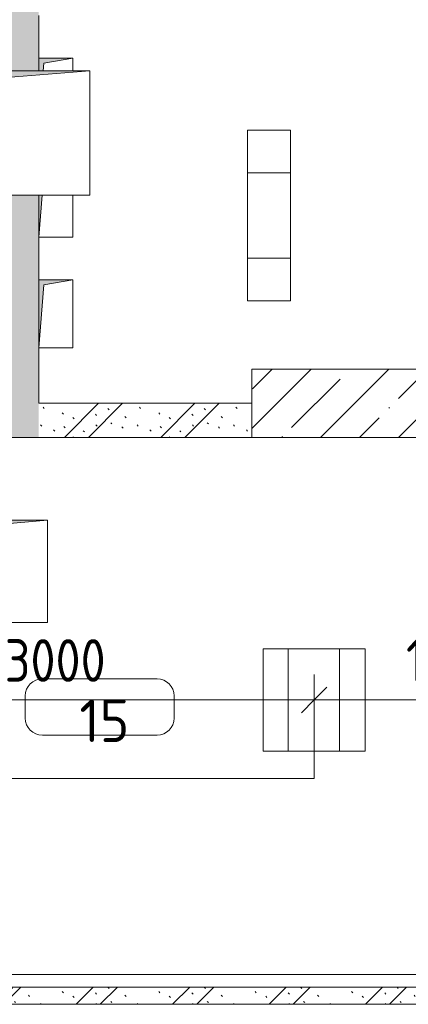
# Model space of a CAD drawing. Header units: millimetres. Extents: x -32229 to 170644, y -13689 to 125138.
# Tile 210 of 256: x 104243 to 106523, y 15550 to 21325. Entities that reach past the tile are written whole.
import ezdxf

# ---------------------------------------------------------------- set-up
doc = ezdxf.new("R2010")
doc.units = ezdxf.units.MM
for name, color, linetype, lineweight in [('A-ANNO-DIMS', 7, 'Continuous', 9), ('A-ANNO-DIMS-200', 7, 'Continuous', 9), ('A-ANNO-NOTE', 7, 'Continuous', 18), ('A-AREA-IDEN', 7, 'Continuous', 9), ('A-WALL', 7, 'Continuous', 18), ('A-WALL-PATT', 7, 'Continuous', 40), ('I-WALL', 7, 'Continuous', 18), ('M-EQPM', 7, 'Continuous', 18)]:
    doc.layers.add(name, color=color, linetype=linetype, lineweight=lineweight)
doc.layers.add('A-DETL', color=7, linetype='Continuous', lineweight=9, true_color=0x00a600)
doc.styles.add('GOST Common_5', font='GOST_Common.ttf', dxfattribs={"height": 250})
doc.styles.add('GOST Common_6', font='GOST_Common.ttf', dxfattribs={"width": 0.9, "height": 250})
doc.dimstyles.new('ГОСТ_2_5_мм2_1', dxfattribs={"dimscale": 304.8, "dimtxt": 251.428749, "dimasz": 0.492126, "dimexe": 0.492126, "dimexo": 0.656168, "dimgap": 0.098425, "dimtad": 1, "dimdec": 0, "dimdsep": 46, "dimtxsty": 'GOST Common_6', "dimblk1": 'OBLIQUE', "dimblk2": 'OBLIQUE', "dimsah": 1, "dimcen": 0.09, "dimazin": 2, "dimtfac": 1, "dimtdec": 4, "dimtix": 1, "dimtmove": 0, "dimatfit": 3, "dimfxl": 1, "dimtvp": 1, "dimtolj": 1, "dimtzin": 0, "dimarcsym": 2})
pattern_1 = [(135, (300.56, 377.28), (-565.6854, 6e-14), [10, -790]), (135, (349.8, 474.73), (-565.6854, 6e-14), [10, -790]), (135, (423.93, 473.06), (-565.6854, 6e-14), [10, -790]), (135, (229.92, 447.9), (-565.6854, 6e-14), [10, -790]), (135, (155.08, 447.9), (-565.6854, 6e-14), [10, -790]), (135, (114.9, 369.03), (-565.6854, 6e-14), [10, -790]), (135, (132.43, 285.8), (-565.6854, 6e-14), [10, -790]), (135, (214.66, 322), (-565.6854, 6e-14), [10, -790]), (135, (198.16, 261.88), (-565.6854, 6e-14), [10, -790]), (135, (45.2, 272.9), (-565.6854, 6e-14), [10, -790]), (135, (42.32, 336.16), (-565.6854, 6e-14), [10, -790]), (135, (92.26, 192.24), (-565.6854, 6e-14), [10, -790]), (135, (7.07, 149.2), (-565.6854, 6e-14), [10, -790]), (135, (80.6, 95.1), (-565.6854, 6e-14), [10, -790]), (135, (79.53, 36.94), (-565.6854, 6e-14), [10, -790]), (135, (153.87, 74.56), (-565.6854, 6e-14), [10, -790]), (135, (228.35, 124.8), (-565.6854, 6e-14), [10, -790]), (135, (279.75, 180.4), (-565.6854, 6e-14), [10, -790]), (135, (282.9, 31.63), (-565.6854, 6e-14), [10, -790]), (135, (377.38, 53.45), (-565.6854, 6e-14), [10, -790]), (135, (352.28, 102.7), (-565.6854, 6e-14), [10, -790]), (135, (354.05, 0), (-565.6854, 6e-14), [10, -790]), (135, (553.23, 16.45), (-565.6854, 6e-14), [10, -790]), (135, (542.38, 63.45), (-565.6854, 6e-14), [10, -790]), (135, (536.58, 239.3), (-565.6854, 6e-14), [10, -790]), (135, (475.85, 203.9), (-565.6854, 6e-14), [10, -790]), (135, (475.85, 316.54), (-565.6854, 6e-14), [10, -790]), (135, (520.8, 408.7), (-565.6854, 6e-14), [10, -790]), (135, (551.1, 470.8), (-565.6854, 6e-14), [10, -790]), (135, (235.25, 537.93), (-565.6854, 6e-14), [10, -790]), (135, (407.25, 547.65), (-565.6854, 6e-14), [10, -790]), (135, (94.5, 558.6), (-565.6854, 6e-14), [10, -790]), (135, (46.4, 532.3), (-565.6854, 6e-14), [10, -790]), (135, (85.56, 465.04), (-565.6854, 6e-14), [10, -790]), (135, (355.53, 181.14), (-565.6854, 6e-14), [10, -790]), (135, (362.23, 243.6), (-565.6854, 6e-14), [10, -790]), (135, (413.45, 344.1), (-565.6854, 6e-14), [10, -790]), (135, (286.3, 273.25), (-565.6854, 6e-14), [10, -790]), (135, (423.02, 263.72), (-565.6854, 6e-14), [10, -790]), (135, (162.94, 190.2), (-565.6854, 6e-14), [10, -790]), (135, (470.25, 120.93), (-565.6854, 6e-14), [10, -790]), (135, (484.48, 9.78), (-565.6854, 6e-14), [10, -790]), (45, (0, 212.13), (-565.6854, 0), []), (45, (212.13, 0), (-565.6854, 0), []), (45, (353.55, 0), (-565.6854, 0), []), (45, (0, 353.55), (-565.6854, 0), [])]

# ---------------------------------------------------------------- blocks, each defined once
blk = doc.blocks.new('АР_Канал вертикальный прямоугольный - ЭОМ-V92--01 ЭО')
at = {"layer": 'M-EQPM', "lineweight": 13, "true_color": 0xe2e2e2}
blk.add_hatch(color=254, dxfattribs=at).paths.add_polyline_path([(-100, 125), (-73.6, 125), (-70, 170), (100, 200), (-100, 200)])
at = {"layer": 'M-EQPM', "color": 253, "lineweight": 13, "true_color": 0xaaaaaa}
for p, q in [((100, 200), (-100, 200)), ((-100, 200), (-100, 125)), ((100, 200), (-100, 200)), ((-100, 200), (-100, 125)), ((-100, 125), (-100, 200)), ((-100, 200), (100, 200)), ((-70, 170), (100, 200)), ((-70, 170), (100, 200)), ((100, 125), (100, 200)), ((100, 200), (100, 125)), ((-73.6, 125), (-70, 170)), ((-73.6, 125), (-70, 170))]:
    blk.add_line(p, q, dxfattribs=at)
blk = doc.blocks.new('АР_Канал вертикальный прямоугольный - ЭОМ-V93--01 ЭО')
at = {"layer": 'M-EQPM', "lineweight": 13, "true_color": 0xe2e2e2}
blk.add_hatch(color=254, dxfattribs=at).paths.add_polyline_path([(-100, -200), (-80.1, 45), (-100, 45)])
at = {"layer": 'M-EQPM', "color": 253, "lineweight": 13, "true_color": 0xaaaaaa}
for p, q in [((-100, -200), (-80.1, 45)), ((-100, 45), (-100, -200)), ((-100, -200), (-80.1, 45)), ((-100, 45), (-100, -200)), ((-100, -200), (-100, 45)), ((100, -200), (100, 45)), ((100, 45), (100, -200)), ((-100, -200), (100, -200)), ((100, -200), (-100, -200))]:
    blk.add_line(p, q, dxfattribs=at)
blk = doc.blocks.new('АР_Канал вертикальный прямоугольный - ЭОМ-V89--01 ЭО')
at = {"layer": 'M-EQPM', "lineweight": 13, "true_color": 0xe2e2e2}
blk.add_hatch(color=254, dxfattribs=at).paths.add_polyline_path([(-100, -200), (-70, 170), (100, 200), (-100, 200)])
at = {"layer": 'M-EQPM', "color": 253, "lineweight": 13, "true_color": 0xaaaaaa}
for p, q in [((100, 200), (-100, 200)), ((-100, 200), (-100, -200)), ((100, 200), (-100, 200)), ((-100, 200), (-100, -200)), ((-100, -200), (-100, 200)), ((-100, 200), (100, 200)), ((-70, 170), (100, 200)), ((-70, 170), (100, 200)), ((100, -200), (100, 200)), ((100, 200), (100, -200)), ((-100, -200), (-70, 170)), ((-100, -200), (-70, 170)), ((-100, -200), (100, -200)), ((100, -200), (-100, -200))]:
    blk.add_line(p, q, dxfattribs=at)
blk = doc.blocks.new('АР_Канал вертикальный прямоугольный - ЭОМ-6675255--01 ЭО')
at = {"layer": 'M-EQPM', "lineweight": 13, "true_color": 0xe2e2e2}
blk.add_hatch(color=254, dxfattribs=at).paths.add_polyline_path([(-500, -300), (-420, 220), (500, 300), (-500, 300), (-500, -191.8)])
at = {"layer": 'M-EQPM', "color": 253, "lineweight": 13, "true_color": 0xaaaaaa}
for p, q in [((500, 300), (-500, 300)), ((-500, 300), (-500, -300)), ((500, 300), (-500, 300)), ((-500, 300), (-500, -300)), ((-500, -300), (-500, 300)), ((-500, 300), (500, 300)), ((-420, 220), (500, 300)), ((-420, 220), (500, 300)), ((500, -300), (500, 300)), ((500, 300), (500, -300)), ((-500, -300), (-420, 220)), ((-500, -300), (-420, 220)), ((-500, -300), (500, -300)), ((500, -300), (-500, -300))]:
    blk.add_line(p, q, dxfattribs=at)
blk = doc.blocks.new('АР_Канал вертикальный прямоугольный - ЭОМ-6914709--01 ЭО')
at = {"layer": 'M-EQPM', "lineweight": 13, "true_color": 0xe2e2e2}
blk.add_hatch(color=254, dxfattribs=at).paths.add_polyline_path([(-790, -365), (-674.5, 249.5), (790, 365), (-790, 365)])
at = {"layer": 'M-EQPM', "color": 253, "lineweight": 13, "true_color": 0xaaaaaa}
for p, q in [((790, 365), (-790, 365)), ((-790, 365), (-790, -365)), ((790, 365), (-790, 365)), ((-790, 365), (-790, -365)), ((-790, -365), (-790, 365)), ((-790, 365), (790, 365)), ((-674.5, 249.5), (790, 365)), ((-674.5, 249.5), (790, 365)), ((790, -365), (790, 365)), ((790, 365), (790, -365)), ((-790, -365), (-674.5, 249.5)), ((-790, -365), (-674.5, 249.5)), ((-790, -365), (790, -365)), ((790, -365), (-790, -365))]:
    blk.add_line(p, q, dxfattribs=at)
blk = doc.blocks.new('Наметкина 10_РД_АР_П_rvt-1--01 ЭО')
at = {"layer": 'A-WALL-PATT', "lineweight": 5, "true_color": 0xaaaaaa}
h = blk.add_hatch(dxfattribs=at)
h.set_pattern_fill('FP_6', color=253, style=0, pattern_type=2)
h.set_pattern_definition(pattern_1)
h.paths.add_polyline_path([(104355.3, 18875), (104355.3, 20295), (104155.3, 20295), (104155.3, 18875)])
h.paths.add_polyline_path([(104310.8, 21025), (104355.3, 21025), (104355.3, 22160), (104155.3, 22160), (104155.3, 21025)])
h.paths.add_polyline_path([(104275.4, 25270.2), (104355.3, 25270.2), (104355.3, 25720), (104275.4, 25720)])
h.paths.add_polyline_path([(104155.3, 22890), (104355.3, 22890), (104355.3, 24770.2), (104275.4, 24770.2), (104275.4, 25270.2), (104155.3, 25270.2), (104155.3, 22936.9)])
h.paths.add_polyline_path([(104155.3, 26320), (104355.3, 26320), (104355.3, 27850), (104155.3, 27850), (104155.3, 27273.8)])
h.paths.add_polyline_path([(104264.3, 27345), (104236.7, 27345), (104236.7, 27370), (104161.4, 27370), (104161.4, 27470), (104261.4, 27470), (104261.4, 27445), (104291.8, 27445), (104291.8, 27345)])
h = blk.add_hatch(dxfattribs=at)
h.set_pattern_fill('FP_1', color=253, style=0, pattern_type=2)
h.set_pattern_definition([(45, (0, 0), (-228.0985, 228.0985), []), (45, (228.1, 0), (-228.0985, 228.0985), [403.225, -80.645, 6.706, -73.939])])
h.paths.add_polyline_path([(108005.5, 18875), (108005.5, 19275), (105605.3, 19275), (105605.3, 18875)])
h = blk.add_hatch(dxfattribs=at)
h.set_pattern_fill('FP_6', color=253, style=0, pattern_type=2)
h.set_pattern_definition(pattern_1)
h.paths.add_polyline_path([(105605.3, 18875), (105605.3, 19075), (104355.3, 19075), (104355.3, 18875), (104836, 18875)])
h = blk.add_hatch(dxfattribs=at)
h.set_pattern_fill('FP_6', color=253, style=0, pattern_type=2)
h.set_pattern_definition(pattern_1)
h.paths.add_polyline_path([(107585.3, 15550), (107585.3, 15650), (101355.3, 15650), (101355.3, 15550), (104836, 15550)])
at = {"layer": 'A-WALL', "color": 253, "lineweight": 13, "true_color": 0xaaaaaa}
for p, q in [((108005.5, 19275), (105605.3, 19275)), ((105605.3, 19275), (105605.3, 18875)), ((105605.3, 18875), (108005.5, 18875))]:
    blk.add_line(p, q, dxfattribs=at)
at = {"layer": 'I-WALL', "color": 253, "lineweight": 13, "true_color": 0xaaaaaa}
for p, q in [((104355.3, 21100), (104355.3, 21350)), ((104355.3, 19800), (104355.3, 20050)), ((104355.3, 19075), (104355.3, 19400)), ((105605.3, 19075), (104355.3, 19075)), ((105605.3, 18875), (105605.3, 19075)), ((104155.3, 18875), (104355.3, 18875)), ((104355.3, 18875), (105605.3, 18875)), ((107585.3, 15650), (103995.3, 15650)), ((103995.3, 15550), (107585.3, 15550))]:
    blk.add_line(p, q, dxfattribs=at)
at = {"layer": 'M-EQPM', "color": 253, "lineweight": 13, "true_color": 0xaaaaaa}
for name, p in [('АР_Канал вертикальный прямоугольный - ЭОМ-V92--01 ЭО', (104455.3, 20900)), ('АР_Канал вертикальный прямоугольный - ЭОМ-6914709--01 ЭО', (103865.3, 20660)), ('АР_Канал вертикальный прямоугольный - ЭОМ-V93--01 ЭО', (104455.3, 20250)), ('АР_Канал вертикальный прямоугольный - ЭОМ-V89--01 ЭО', (104455.3, 19600)), ('АР_Канал вертикальный прямоугольный - ЭОМ-6675255--01 ЭО', (103905.3, 18090))]:
    blk.add_blockref(name, p, dxfattribs=at)
blk = doc.blocks.new('Марка помещения 2 - Марка помещения 2-1605974--01 ЭО')
at = {"layer": 'A-AREA-IDEN', "color": 253, "true_color": 0xaaaaaa}
for p, q in [((-1.797, 0.841), (1.569, 0.841)), ((-2.297, -0.309), (-2.297, 0.341)), ((2.069, 0.341), (2.069, -0.309)), ((1.569, -0.809), (-1.797, -0.809))]:
    blk.add_line(p, q, dxfattribs=at)
for centre, start, end in [((-1.797, 0.341), 90, 180), ((1.569, 0.341), 0, 90), ((-1.797, -0.309), 180, 270), ((1.569, -0.309), 270, 360)]:
    blk.add_arc(centre, 0.5, start, end, dxfattribs=at)
blk = doc.blocks.new('DIMBLOCK470--01 ЭО')
at = {"layer": 'A-ANNO-DIMS-200'}
for p, q in [((102970.6, 17241), (102970.6, 17484.9)), ((105970.6, 17241), (105970.6, 17484.9)), ((102970.6, 17334.9), (103045.6, 17409.9)), ((105970.6, 17334.9), (106045.6, 17409.9)), ((102970.6, 17334.9), (102895.6, 17259.9)), ((102970.6, 17334.9), (105970.6, 17334.9)), ((102970.6, 17334.9), (102970.6, 17241)), ((105970.6, 17334.9), (105895.6, 17259.9)), ((105970.6, 17334.9), (105970.6, 17241))]:
    blk.add_line(p, q, dxfattribs=at)
at = {"layer": 'A-ANNO-DIMS-200', "color": 0, "insert": (104155.3, 17691.6), "char_height": 250, "width": 756.843, "attachment_point": 1, "line_spacing_factor": 1.022761, "style": 'GOST Common_6'}
blk.add_mtext('3000', dxfattribs=at)
blk = doc.blocks.new('_Oblique')
at = {"color": 0, "linetype": 'ByBlock', "lineweight": -2}
blk.add_line((-0.5, -0.5), (0.5, 0.5), dxfattribs=at)
blk = doc.blocks.new('DIMBLOCK471--01 ЭО')
at = {"layer": 'A-ANNO-DIMS-200'}
for p, q in [((105970.6, 17241), (105970.6, 17484.9)), ((107585.3, 17267), (107585.3, 17484.9)), ((105970.6, 17334.9), (106045.6, 17409.9)), ((107585.3, 17334.9), (107660.3, 17409.9)), ((105970.6, 17334.9), (105895.6, 17259.9)), ((105970.6, 17334.9), (107585.3, 17334.9)), ((105970.6, 17334.9), (105970.6, 17241)), ((107585.3, 17334.9), (107510.3, 17259.9)), ((107585.3, 17334.9), (107585.3, 17267))]:
    blk.add_line(p, q, dxfattribs=at)
at = {"layer": 'A-ANNO-DIMS-200', "color": 0, "insert": (106509.5, 17691.6), "char_height": 250, "width": 644.339, "attachment_point": 1, "line_spacing_factor": 1.022761, "style": 'GOST Common_6'}
blk.add_mtext('1615', dxfattribs=at)

msp = doc.modelspace()

# ---------------------------------------------------------------- linework, layer by layer
at = {"layer": 'A-ANNO-NOTE', "color": 1, "lineweight": 9, "true_color": 0xff0000}
for p, q in [((105579.3, 19676.3), (105579.3, 20676.3)), ((105579.3, 20676.3), (105831.9, 20676.3)), ((105831.9, 20676.3), (105831.9, 19676.3)), ((105579.3, 20426.3), (105831.9, 20426.3)), ((105831.9, 19926.3), (105579.3, 19926.3)), ((105831.9, 19676.3), (105579.3, 19676.3))]:
    msp.add_line(p, q, dxfattribs=at)
at = {"layer": 'A-ANNO-NOTE', "color": 5, "lineweight": 9, "true_color": 0x0000ff}
for p, q in [((105670.6, 17635.1), (106270.6, 17635.1)), ((105670.6, 17035.1), (105670.6, 17635.1)), ((105817.8, 17035.1), (105817.8, 17635.1)), ((106119.1, 17035.1), (106119.1, 17635.1)), ((106270.6, 17635.1), (106270.6, 17035.1)), ((106270.6, 17035.1), (105670.6, 17035.1))]:
    msp.add_line(p, q, dxfattribs=at)
at = {"layer": 'A-DETL', "color": 5, "true_color": 0x0000ff}
for p, q in [((105970.6, 17334.9), (105970.6, 16874.9)), ((105970.6, 16874.9), (101455.6, 16874.9)), ((107485.3, 15724.5), (101155.3, 15724.5))]:
    msp.add_line(p, q, dxfattribs=at)

# ---------------------------------------------------------------- block references
at = {"lineweight": 5}
msp.add_blockref('Наметкина 10_РД_АР_П_rvt-1--01 ЭО', (0, 0), dxfattribs=at)
at = {"layer": 'A-AREA-IDEN', "color": 253, "true_color": 0xaaaaaa, "xscale": 199.9999999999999, "yscale": 199.9999999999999, "zscale": 199.9999999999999}
msp.add_blockref('Марка помещения 2 - Марка помещения 2-1605974--01 ЭО', (104735.5, 17290.7), dxfattribs=at)

# ---------------------------------------------------------------- texts
at = {"layer": 'A-AREA-IDEN', "color": 253, "true_color": 0xaaaaaa, "insert": (104740, 17213.2), "char_height": 250, "width": 330, "attachment_point": 5, "line_spacing_factor": 1.022766, "style": 'GOST Common_5'}
msp.add_mtext('\\pt100,200,300,400,500,600,700,800,900,1000,1100,1200,1300,1400,1500,1600,1700,1800,1900,2000,2100,2200,2300,2400,2500,2600,2700,2800,2900,3000,3100,3200;15', dxfattribs=at)

# ---------------------------------------------------------------- dimensions: what is measured, and where the dimension line sits
at = {"layer": 'A-ANNO-DIMS'}
for base, p1, p2, override, picture, middle in [((105970.6, 17334.9), (102970.6, 17441), (105970.6, 17441), {"dimpost": '<>', "dimfxl": 3000}, 'DIMBLOCK470--01 ЭО', (104470.6, 17489.9)), ((107585.3, 17334.9), (105970.6, 17441), (107585.3, 17467), {"dimpost": '<>', "dimfxl": 1614.895321}, 'DIMBLOCK471--01 ЭО', (106778, 17489.9))]:
    dim = msp.add_linear_dim(base=base, p1=p1, p2=p2, dimstyle='ГОСТ_2_5_мм2_1', override=override, dxfattribs=at)
    dim.commit()
    dim.dimension.update_dxf_attribs({"geometry": picture, "text_midpoint": middle})

doc.saveas('drawing.dxf')
